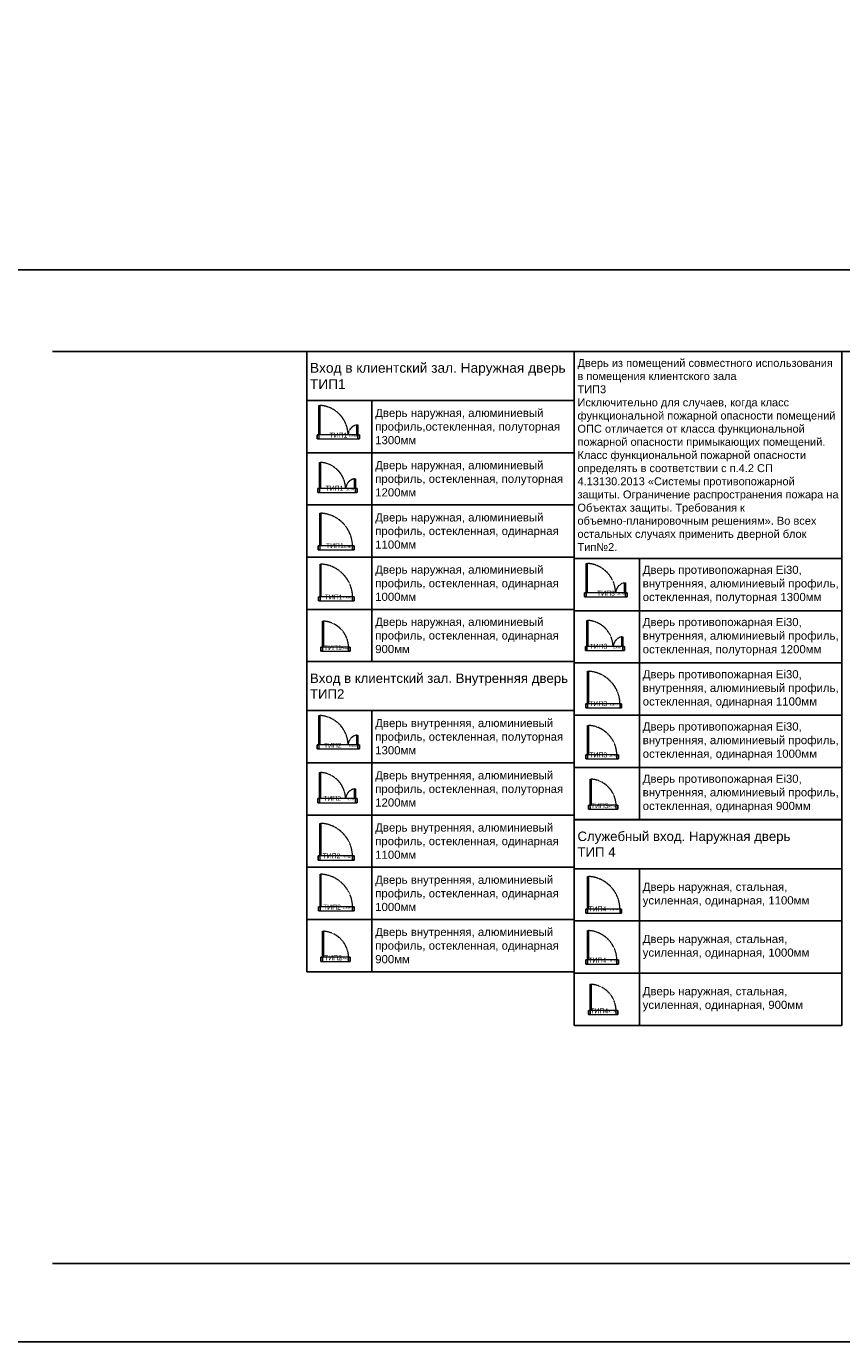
# Model space of a CAD drawing. Header units: millimetres. Extents: x -692150 to 2662533, y -95416 to 65084.
# Tile 10 of 256: x -154210 to -129215, y -57790 to -17492. Entities that reach past the tile are written whole.
import ezdxf
from ezdxf import colors
from ezdxf.entities.mleader import LeaderData, LeaderLine
from ezdxf.math import Vec2, Vec3

# ---------------------------------------------------------------- set-up
doc = ezdxf.new("R2010")
doc.units = ezdxf.units.MM
doc.linetypes.add('( Hidden )', pattern=[0.375, 0.25, -0.125])
doc.linetypes.add('HIDDENX2', pattern=[19.05, 12.7, -6.35])
doc.layers.get('Defpoints').update_dxf_attribs({"color": 30})
for name, color, linetype, lineweight in [('15_АР_Потолки', 7, 'Continuous', 9), ('18_АР_Двери', 250, 'Continuous', 0), ('27_Сечения', 7, 'Continuous', 0), ('28_РАЗВЕРТКИ', 7, 'Continuous', 0)]:
    doc.layers.add(name, color=color, linetype=linetype, lineweight=lineweight)
doc.layers.add('30_ДВЕРИ ТИП1', color=7, linetype='Continuous', true_color=0xf50a0a)
doc.styles.add('_ТЕКСТОВЫЙ', font='arial.ttf', dxfattribs={"width": 0.8})
doc.styles.add('HVAC_AEP', font='arial.ttf')
doc.styles.get("Standard").update_dxf_attribs({"font": 'arial.ttf'})

# ---------------------------------------------------------------- blocks, each defined once
blk = doc.blocks.new('*T238')
at = {"color": 0, "linetype": 'ByBlock', "lineweight": -2, "transparency": 16777216}
for p, q in [((0, 0), (8200, 0)), ((0, 0), (0, -9500)), ((8200, 0), (8200, -9500)), ((0, -1500), (8200, -1500)), ((2000, -1500), (2000, -9500)), ((0, -3100), (8200, -3100)), ((0, -4700), (8200, -4700)), ((0, -6300), (8200, -6300)), ((0, -7900), (8200, -7900)), ((0, -9500), (8200, -9500))]:
    blk.add_line(p, q, dxfattribs=at)
at = {"color": 0, "lineweight": 15, "transparency": 16777216, "attachment_point": 4, "style": 'HVAC_AEP'}
for s, insert, char_height, width in [('Вход в клиентский зал. Наружная дверь^JТИП1', (100, -750), 300, 8000), ('Дверь наружная, алюминиевый профиль,остекленная, полуторная 1300мм', (2100, -2300), 250, 6000), ('Дверь наружная, алюминиевый профиль, остекленная, полуторная 1200мм', (2100, -3900), 250, 6000), ('Дверь наружная, алюминиевый профиль, остекленная, одинарная 1100мм', (2100, -5500), 250, 6000), ('Дверь наружная, алюминиевый профиль, остекленная, одинарная 1000мм', (2100, -7100), 250, 6000), ('Дверь наружная, алюминиевый профиль, остекленная, одинарная 900мм', (2100, -8700), 250, 6000)]:
    blk.add_mtext(s, dxfattribs=dict(at, insert=insert, char_height=char_height, width=width))
blk = doc.blocks.new('*U278')
at = {"layer": '15_АР_Потолки', "color": 7, "linetype": '( Hidden )', "lineweight": 5, "ltscale": 5}
blk.add_lwpolyline([(1100, 0), (0, 0), (0, -125), (1100, -125)], close=True, dxfattribs=at)
at = {"layer": '18_АР_Двери'}
for points in [[(50, 0), (50, 1000), (80, 1000), (80, 0), (50, 0)], [(0, 0), (50, 0), (50, -125), (0, -125)], [(1050, 0), (1100, 0), (1100, -125), (1050, -125)]]:
    blk.add_lwpolyline(points, close=True, dxfattribs=at)
at = {"layer": '18_АР_Двери', "linetype": '( Hidden )', "lineweight": 0, "ltscale": 5}
blk.add_arc((28, -21), 1022, 1.1689, 87.0861, dxfattribs=at)
at = {"color": 12, "true_color": 0xdf0c0c, "flags": 4}
blk.add_attdef('Номер', (535, -68), '', height=150, dxfattribs=at)
at = {"layer": '18_АР_Двери', "insert": (751, -8), "char_height": 45, "attachment_point": 1}
blk.add_mtext_dynamic_manual_height_columns('{\\C7;1100 мм}', width=263.19, gutter_width=12.5, heights=[0], dxfattribs=at)
blk = doc.blocks.new('*U281')
at = {"layer": '15_АР_Потолки', "color": 7, "linetype": '( Hidden )', "lineweight": 5, "ltscale": 5}
blk.add_lwpolyline([(1300, 0), (0, 0), (0, -125), (1300, -125)], close=True, dxfattribs=at)
at = {"layer": '18_АР_Двери'}
for points in [[(50, 0), (50, 900), (80, 900), (80, 0), (50, 0)], [(0, 0), (50, 0), (50, -125), (0, -125)], [(1220, 0), (1220, 300), (1250, 300), (1250, 0), (1220, 0)], [(1250, 0), (1300, 0), (1300, -125), (1250, -125)]]:
    blk.add_lwpolyline(points, close=True, dxfattribs=at)
at = {"layer": '18_АР_Двери', "linetype": '( Hidden )', "lineweight": 0, "ltscale": 5}
for centre, radius, start, end in [((30, -19), 920, 1.1762, 86.8818), ((1267, -14), 318, 98.5905, 177.435)]:
    blk.add_arc(centre, radius, start, end, dxfattribs=at)
at = {"color": 12, "true_color": 0xdf0c0c, "flags": 4}
blk.add_attdef('Номер', (535, -68), '', height=150, dxfattribs=at)
at = {"layer": '18_АР_Двери', "insert": (982, -10), "char_height": 45, "attachment_point": 1}
blk.add_mtext_dynamic_manual_height_columns('{\\C7;1300 мм}', width=263.19, gutter_width=12.5, heights=[0], dxfattribs=at)
blk = doc.blocks.new('*U280')
at = {"layer": '15_АР_Потолки', "color": 7, "linetype": '( Hidden )', "lineweight": 5, "ltscale": 5}
blk.add_lwpolyline([(900, 0), (0, 0), (0, -125), (900, -125)], close=True, dxfattribs=at)
at = {"layer": '18_АР_Двери'}
for points in [[(50, 0), (50, 800), (80, 800), (80, 0), (50, 0)], [(0, 0), (50, 0), (50, -125), (0, -125)], [(850, 0), (900, 0), (900, -125), (850, -125)]]:
    blk.add_lwpolyline(points, close=True, dxfattribs=at)
at = {"layer": '18_АР_Двери', "linetype": '( Hidden )', "lineweight": 0, "ltscale": 5}
blk.add_arc((27, -22), 823, 1.5144, 86.3333, dxfattribs=at)
at = {"color": 12, "true_color": 0xdf0c0c, "flags": 4}
blk.add_attdef('Номер', (535, -68), '', height=150, dxfattribs=at)
at = {"layer": '18_АР_Двери', "insert": (616, -16), "char_height": 45, "attachment_point": 1}
blk.add_mtext_dynamic_manual_height_columns('{\\C7;900 мм}', width=222.89, gutter_width=12.5, heights=[0], dxfattribs=at)
blk = doc.blocks.new('*U277')
at = {"layer": '15_АР_Потолки', "color": 7, "linetype": '( Hidden )', "lineweight": 5, "ltscale": 5}
blk.add_lwpolyline([(1200, 0), (0, 0), (0, -125), (1200, -125)], close=True, dxfattribs=at)
at = {"layer": '18_АР_Двери'}
for points in [[(50, 0), (50, 800), (80, 800), (80, 0), (50, 0)], [(0, 0), (50, 0), (50, -125), (0, -125)], [(1120, 0), (1120, 300), (1150, 300), (1150, 0), (1120, 0)], [(1150, 0), (1200, 0), (1200, -125), (1150, -125)]]:
    blk.add_lwpolyline(points, close=True, dxfattribs=at)
at = {"layer": '18_АР_Двери', "linetype": '( Hidden )', "lineweight": 0, "ltscale": 5}
for centre, radius, start, end in [((32, -17), 818, 1.1882, 86.6224), ((1186, -31), 337, 101.2408, 174.7848)]:
    blk.add_arc(centre, radius, start, end, dxfattribs=at)
at = {"color": 12, "true_color": 0xdf0c0c, "flags": 4}
blk.add_attdef('Номер', (535, -68), '', height=150, dxfattribs=at)
at = {"layer": '18_АР_Двери', "insert": (854, -8), "char_height": 45, "attachment_point": 1}
blk.add_mtext_dynamic_manual_height_columns('{\\C7;1200 мм}', width=263.19, gutter_width=12.5, heights=[0], dxfattribs=at)
blk = doc.blocks.new('*T239')
at = {"color": 0, "linetype": 'ByBlock', "lineweight": -2, "transparency": 16777216}
for p, q in [((0, 0), (8200, 0)), ((0, 0), (0, -9501)), ((8200, 0), (8200, -9501)), ((0, -1501), (8200, -1501)), ((2000, -1501), (2000, -9501)), ((0, -3101), (8200, -3101)), ((0, -4701), (8200, -4701)), ((0, -6301), (8200, -6301)), ((0, -7901), (8200, -7901)), ((0, -9501), (8200, -9501))]:
    blk.add_line(p, q, dxfattribs=at)
at = {"color": 0, "lineweight": 15, "transparency": 16777216, "attachment_point": 4, "style": 'HVAC_AEP'}
for s, insert, char_height, width in [('Вход в клиентский зал. Внутренняя дверь^JТИП2', (100, -751), 290, 8000), ('Дверь внутренняя, алюминиевый профиль, остекленная, полуторная 1300мм', (2100, -2301), 250, 6000), ('Дверь внутренняя, алюминиевый профиль, остекленная, полуторная 1200мм', (2100, -3901), 250, 6000), ('Дверь внутренняя, алюминиевый профиль, остекленная, одинарная 1100мм', (2100, -5501), 250, 6000), ('Дверь внутренняя, алюминиевый профиль, остекленная, одинарная 1000мм', (2100, -7101), 250, 6000), ('Дверь внутренняя, алюминиевый профиль, остекленная, одинарная 900мм', (2100, -8701), 250, 6000)]:
    blk.add_mtext(s, dxfattribs=dict(at, insert=insert, char_height=char_height, width=width))
blk = doc.blocks.new('*T240')
at = {"color": 0, "linetype": 'ByBlock', "lineweight": -2, "transparency": 16777216}
for p, q in [((0, 0), (8200, 0)), ((0, 0), (0, -14342)), ((8200, 0), (8200, -14342)), ((0, -6342), (8200, -6342)), ((2000, -6342), (2000, -14342)), ((0, -7942), (8200, -7942)), ((0, -9542), (8200, -9542)), ((0, -11142), (8200, -11142)), ((0, -12742), (8200, -12742)), ((0, -14342), (8200, -14342))]:
    blk.add_line(p, q, dxfattribs=at)
at = {"color": 0, "lineweight": 15, "transparency": 16777216, "attachment_point": 4, "style": 'HVAC_AEP'}
for s, insert, char_height, width in [('{\\H0.83333x;\\C256;Дверь из помещений совместного использования в помещения клиентского зала \\PТИП3\\P\\C10;Исключительно для случаев, когда класс функциональной пожарной опасности помещений ОПС отличается от класса функциональной пожарной опасности примыкающих помещений. Класс функциональной пожарной опасности определять в соответствии с п.4.2 СП 4.13130.2013 «Системы противопожарной защиты. Ограничение распространения пожара на Объектах защиты. Требования к объемно-планировочным решениям». Во всех остальных случаях применить дверной блок Тип№2.}', (100, -3171), 290, 8000), ('Дверь{\\C256; противопожарная Ei30, } внутренняя, алюминиевый профиль, остекленная, полуторная 1300мм', (2100, -7142), 250, 6000), ('Дверь{\\C256; противопожарная Ei30, }  внутренняя, алюминиевый профиль, остекленная, полуторная 1200мм', (2100, -8742), 250, 6000), ('Дверь{\\C256; противопожарная Ei30, }  внутренняя, алюминиевый профиль, остекленная, одинарная 1100мм', (2100, -10342), 250, 6000), ('Дверь{\\C256; противопожарная Ei30, }  внутренняя, алюминиевый профиль, остекленная, одинарная 1000мм', (2100, -11942), 250, 6000), ('Дверь{\\C256; противопожарная Ei30, }  внутренняя, алюминиевый профиль, остекленная, одинарная 900мм', (2100, -13542), 250, 6000)]:
    blk.add_mtext(s, dxfattribs=dict(at, insert=insert, char_height=char_height, width=width))
blk = doc.blocks.new('*U279')
at = {"layer": '15_АР_Потолки', "color": 7, "linetype": '( Hidden )', "lineweight": 5, "ltscale": 5}
blk.add_lwpolyline([(1000, 0), (0, 0), (0, -125), (1000, -125)], close=True, dxfattribs=at)
at = {"layer": '18_АР_Двери'}
for points in [[(50, 0), (50, 900), (80, 900), (80, 0), (50, 0)], [(0, 0), (50, 0), (50, -125), (0, -125)], [(950, 0), (1000, 0), (1000, -125), (950, -125)]]:
    blk.add_lwpolyline(points, close=True, dxfattribs=at)
at = {"layer": '18_АР_Двери', "linetype": '( Hidden )', "lineweight": 0, "ltscale": 5}
blk.add_arc((30, -19), 920, 1.1762, 86.8818, dxfattribs=at)
at = {"color": 12, "true_color": 0xdf0c0c, "flags": 4}
blk.add_attdef('Номер', (535, -68), '', height=150, dxfattribs=at)
at = {"layer": '18_АР_Двери', "insert": (699, -10), "char_height": 45, "attachment_point": 1}
blk.add_mtext_dynamic_manual_height_columns('{\\C7;1000 мм}', width=263.19, gutter_width=12.5, heights=[0], dxfattribs=at)
blk = doc.blocks.new('*T241')
at = {"color": 0, "linetype": 'ByBlock', "lineweight": -2, "transparency": 16777216}
for p, q in [((0, 0), (8200, 0)), ((0, 0), (0, -6301)), ((8200, 0), (8200, -6301)), ((0, -1501), (8200, -1501)), ((2000, -1501), (2000, -6301)), ((0, -3101), (8200, -3101)), ((0, -4701), (8200, -4701)), ((0, -6301), (8200, -6301))]:
    blk.add_line(p, q, dxfattribs=at)
at = {"color": 0, "lineweight": 15, "transparency": 16777216, "attachment_point": 4, "style": 'HVAC_AEP'}
for s, insert, char_height, width in [('Служебный вход. Наружная дверь^JТИП 4', (100, -751), 290, 8000), ('Дверь наружная, стальная, усиленная, одинарная, 1100мм', (2100, -2301), 250, 6000), ('Дверь наружная, стальная, усиленная, одинарная, 1000мм', (2100, -3901), 250, 6000), ('Дверь наружная, стальная, усиленная, одинарная, 900мм', (2100, -5501), 250, 6000)]:
    blk.add_mtext(s, dxfattribs=dict(at, insert=insert, char_height=char_height, width=width))
blk = doc.blocks.new('_Dot')
at = {"color": 0, "linetype": 'ByBlock', "lineweight": -2}
blk.add_line((-0.5, 0), (-1, 0), dxfattribs=at)
at = {"color": 0, "linetype": 'ByBlock', "const_width": 0.5}
blk.add_lwpolyline([(-0.25, 0, 1), (0.25, 0, 1)], format="xyb", close=True, dxfattribs=at)

msp = doc.modelspace()

# ---------------------------------------------------------------- linework, layer by layer
at = {"layer": 'Defpoints', "color": 1}
msp.add_lwpolyline([(-158394.8, -24951.8), (39622.9, -24951.8), (39622.9, -57789.5), (-158394.8, -57789.5)], close=True, dxfattribs=at)
at = {"layer": 'Defpoints'}
for points in [[(39622.9, -27455.1), (-153407.1, -27455.1)], [(39622.9, -55394.4), (-153407.1, -55394.4)]]:
    msp.add_lwpolyline(points, dxfattribs=at)

# ---------------------------------------------------------------- block references
for name, p in [('*T238', (-145614.5, -27455.1)), ('*T240', (-137414.5, -27455.1)), ('*T239', (-145614.5, -36955.1)), ('*T241', (-137414.5, -41797.5))]:
    msp.add_blockref(name, p)
at = {"layer": '30_ДВЕРИ ТИП1', "color": 0, "lineweight": 35}
ref = msp.add_blockref('*U281', (-145294, -30005.5, 0), dxfattribs=at)
ref.add_attrib('Номер', 'ТИП1', (-144914, -30095.2, 0), dxfattribs={"height": 150})
ref = msp.add_blockref('*U277', (-145272.5, -31651.8, 0), dxfattribs=at)
ref.add_attrib('Номер', 'ТИП1', (-145035, -31719.7, 0), dxfattribs={"height": 150})
ref = msp.add_blockref('*U278', (-145259.7, -33409.5, 0), dxfattribs=at)
ref.add_attrib('Номер', 'ТИП1', (-145023.4, -33477.4, 0), dxfattribs={"height": 150})
ref = msp.add_blockref('*U278', (-145256.4, -34968.2, 0), dxfattribs=at)
ref.add_attrib('Номер', 'ТИП1', (-145063.3, -35049.5, 0), dxfattribs={"height": 150})
ref = msp.add_blockref('*U281', (-137094, -34846.6, 0), dxfattribs=at)
ref.add_attrib('Номер', 'ТИП3', (-136714, -34936.4, 0), dxfattribs={"height": 150})
ref = msp.add_blockref('*U280', (-145178.9, -36514, 0), dxfattribs=at)
ref.add_attrib('Номер', 'ТИП1', (-145087.6, -36602.8, 0), dxfattribs={"height": 150})
ref = msp.add_blockref('*U277', (-137072.5, -36493, 0), dxfattribs=at)
ref.add_attrib('Номер', 'ТИП3', (-136944.1, -36560.8, 0), dxfattribs={"height": 150})
ref = msp.add_blockref('*U278', (-137059.7, -38250.7, 0), dxfattribs=at)
ref.add_attrib('Номер', 'ТИП3', (-136952, -38318.5, 0), dxfattribs={"height": 150})
ref = msp.add_blockref('*U281', (-145294, -39505.5, 0), dxfattribs=at)
ref.add_attrib('Номер', 'ТИП2', (-145089.2, -39595.2, 0), dxfattribs={"height": 150})
ref = msp.add_blockref('*U279', (-137056.4, -39809.3, 0), dxfattribs=at)
ref.add_attrib('Номер', 'ТИП3', (-136949.3, -39888.8, 0), dxfattribs={"height": 150})
ref = msp.add_blockref('*U277', (-145272.5, -41151.8, 0), dxfattribs=at)
ref.add_attrib('Номер', 'ТИП2', (-145109.6, -41219.7, 0), dxfattribs={"height": 150})
ref = msp.add_blockref('*U280', (-136978.9, -41355.1, 0), dxfattribs=at)
ref.add_attrib('Номер', 'ТИП3', (-136904.7, -41443.9, 0), dxfattribs={"height": 150})
ref = msp.add_blockref('*U278', (-145259.7, -42909.5, 0), dxfattribs=at)
ref.add_attrib('Номер', 'ТИП2', (-145126.4, -42977.4, 0), dxfattribs={"height": 150})
ref = msp.add_blockref('*U278', (-145256.4, -44468.2, 0), dxfattribs=at)
ref.add_attrib('Номер', 'ТИП2', (-145111.8, -44549.5, 0), dxfattribs={"height": 150})
ref = msp.add_blockref('*U278', (-137059.7, -44535.9, 0), dxfattribs=at)
ref.add_attrib('Номер', 'ТИП4', (-136975.9, -44603.7, 0), dxfattribs={"height": 150})
ref = msp.add_blockref('*U280', (-145178.9, -46014, 0), dxfattribs=at)
ref.add_attrib('Номер', 'ТИП2', (-145079.7, -46102.8, 0), dxfattribs={"height": 150})
ref = msp.add_blockref('*U279', (-137056.4, -46094.6, 0), dxfattribs=at)
ref.add_attrib('Номер', 'ТИП4', (-136980.2, -46174, 0), dxfattribs={"height": 150})
ref = msp.add_blockref('*U280', (-136978.9, -47640.4, 0), dxfattribs=at)
ref.add_attrib('Номер', 'ТИП4', (-136920.5, -47729.1, 0), dxfattribs={"height": 150})

# ---------------------------------------------------------------- leaders
at = {"color": 162, "linetype": 'HIDDENX2', "lineweight": 30, "ltscale": 15, "true_color": 0x002eb8}
ml = msp.add_multileader_mtext('Standard', dxfattribs=at)
ml.set_content('\\pxi-3,l4,t4;Модуль Тип 1.1', color=(0, 46, 184), style='_ТЕКСТОВЫЙ')
ml.set_leader_properties(lineweight=0)
ml.set_arrow_properties(name='DOT')
ml.build(insert=Vec2(0, 0))
ml.multileader.update_dxf_attribs({"text_left_attachment_type": 6, "text_right_attachment_type": 6, "dogleg_length": 0.36, "arrow_head_size": 50, "scale": 100})
ctx = ml.context
ctx.base_point, ctx.scale, ctx.char_height, ctx.arrow_head_size, ctx.landing_gap_size, ctx.plane_origin = Vec3(65996.7, -36931.4), 100, 250, 50, 100, Vec3(52171.1, -31780.7)
ctx.left_attachment, ctx.right_attachment, ctx.text_align_type, ctx.attachment_type = 6, 6, 1, 2
notes = []
notes.append((ctx, [(0, (0, 0, 0), (0, 0), (1, 0), 1, [])]))
ctx.mtext.insert, ctx.mtext.width, ctx.mtext.defined_height, ctx.mtext.alignment, ctx.mtext.flow_direction = Vec3(67071.2, -36607.9), 6846.369, 600.4, 2, 5
ml = msp.add_multileader_mtext('Standard', dxfattribs=at)
ml.set_content('\\pxi-3,l4,t4;Модуль Тип 1.2', color=(0, 46, 184), style='_ТЕКСТОВЫЙ')
ml.set_leader_properties(lineweight=0)
ml.set_arrow_properties(name='DOT')
ml.build(insert=Vec2(0, 0))
ml.multileader.update_dxf_attribs({"text_left_attachment_type": 6, "text_right_attachment_type": 6, "dogleg_length": 0.36, "arrow_head_size": 50, "scale": 100})
ctx = ml.context
ctx.base_point, ctx.scale, ctx.char_height, ctx.arrow_head_size, ctx.landing_gap_size, ctx.plane_origin = Vec3(65992.3, -39013.3), 100, 250, 50, 100, Vec3(52166.7, -33862.6)
ctx.left_attachment, ctx.right_attachment, ctx.text_align_type, ctx.attachment_type = 6, 6, 1, 2
notes.append((ctx, [(0, (0, 0, 0), (0, 0), (1, 0), 1, [])]))
ctx.mtext.insert, ctx.mtext.width, ctx.mtext.defined_height, ctx.mtext.alignment, ctx.mtext.flow_direction = Vec3(67085.1, -38689.8), 6846.369, 600.4, 2, 5
at = {"layer": '27_Сечения', "lineweight": 0}
ml = msp.add_multileader_mtext('Standard', dxfattribs=at)
ml.set_content('Тамбур', color=256, style='_ТЕКСТОВЫЙ')
ml.set_leader_properties(lineweight=0)
ml.set_arrow_properties(name='DOT')
ml.build(insert=Vec2(0, 0))
ml.multileader.update_dxf_attribs({"text_left_attachment_type": 6, "text_right_attachment_type": 6, "dogleg_length": 0.36, "arrow_head_size": 50, "scale": 100})
ctx = ml.context
ctx.base_point, ctx.scale, ctx.char_height, ctx.arrow_head_size, ctx.landing_gap_size, ctx.plane_origin = Vec3(84190, -22674.6), 100, 120, 50, 100, Vec3(77020.5, -17305.7)
ctx.left_attachment, ctx.right_attachment, ctx.text_align_type = 6, 6, 2
notes.append((ctx, [(0, (0, 0, 0), (0, 0), (1, 0), 1, [])]))
ctx.mtext.insert, ctx.mtext.width, ctx.mtext.defined_height, ctx.mtext.alignment, ctx.mtext.flow_direction = Vec3(84748.7, -22519.4), 4650.259, 815.5, 3, 5
at = {"layer": '28_РАЗВЕРТКИ', "lineweight": 18}
ml = msp.add_multileader_mtext('Standard', dxfattribs=at)
ml.set_content('7', color=256, style='_ТЕКСТОВЫЙ')
ml.set_leader_properties(lineweight=0)
ml.set_arrow_properties(name='DOT')
ml.build(insert=Vec2(0, 0))
ml.multileader.update_dxf_attribs({"text_left_attachment_type": 6, "text_right_attachment_type": 6, "dogleg_length": 0.36, "arrow_head_size": 100, "scale": 100})
ctx = ml.context
ctx.base_point, ctx.scale, ctx.char_height, ctx.arrow_head_size, ctx.landing_gap_size, ctx.plane_origin = Vec3(118482.2, -49392.4), 100, 200, 100, 100, Vec3(112816.3, -50555.1)
ctx.left_attachment, ctx.right_attachment, ctx.text_align_type, ctx.attachment_type = 6, 6, 2, 2
notes.append((ctx, [(1, (1, 1, 0), (118821.8, -49392.4), (-1, 0), 36, [(0, [(118821.8, -50188.3)], 0, [])])]))
ctx.mtext.insert, ctx.mtext.width, ctx.mtext.defined_height, ctx.mtext.alignment, ctx.mtext.flow_direction = Vec3(118685.8, -49152.4), 4162.111, 812.4, 3, 5
for ctx, leaders in notes:
    for number, flags, end, landing, length, lines in leaders:
        leader = LeaderData()
        leader.index, (leader.has_last_leader_line, leader.has_dogleg_vector, leader.attachment_direction) = number, flags
        leader.last_leader_point, leader.dogleg_vector, leader.dogleg_length = Vec3(end), Vec3(landing), length
        for number, points, colour, breaks in lines:
            line = LeaderLine()
            line.index, line.vertices, line.color, line.breaks = number, Vec3.list(points), colors.encode_raw_color(colour), breaks
            leader.lines.append(line)
        ctx.leaders.append(leader)

doc.saveas('drawing.dxf')
